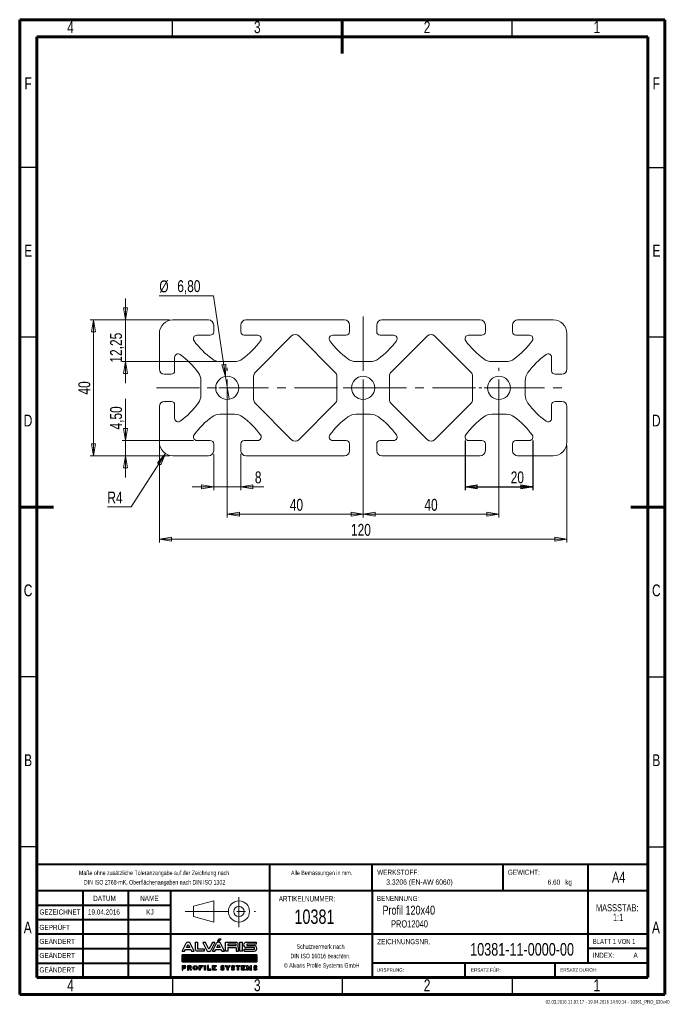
# Model space of a CAD drawing. Header units: millimetres. Extents: x 15 to 206, y 2 to 292.
import ezdxf

# ---------------------------------------------------------------- set-up
doc = ezdxf.new("R2010")
doc.units = ezdxf.units.MM
doc.header["$PDSIZE"] = -1
doc.linetypes.add('CENTERX2', pattern=[20.32, 12.7, -2.54, 2.54, -2.54])
for name, color, linetype in [('FORMAT', 7, 'Continuous'), ('GRAU', 8, 'Continuous'), ('SLD-0', 179, 'Continuous')]:
    doc.layers.add(name, color=color, linetype=linetype)
doc.styles.add('SLDTEXTSTYLE0', font='TXT', dxfattribs={"width": 0.75})
doc.styles.add('SLDTEXTSTYLE1', font='TXT', dxfattribs={"width": 0.692308})
doc.styles.add('SLDTEXTSTYLE2', font='TXT', dxfattribs={"width": 0.7})
doc.dimstyles.new('SLDDIMSTYLE0', dxfattribs={"dimtxt": 3.5, "dimasz": 3.556, "dimexe": 0, "dimexo": 0.0625, "dimgap": 0.875, "dimtad": 1, "dimrnd": 1e-09, "dimzin": 12, "dimdsep": 46, "dimtxsty": 'SLDTEXTSTYLE0', "dimblk1": 'CLOSED', "dimblk2": 'CLOSED', "dimsah": 1, "dimcen": 0.09, "dimadec": 0, "dimazin": 3, "dimtfac": 1, "dimtofl": 0, "dimtmove": 0, "dimatfit": 3, "dimldrblk": 'CLOSED', "dimfxl": 1, "dimfrac": 2, "dimtolj": 1, "dimtzin": 12, "dimarcsym": 0})
doc.dimstyles.new('SLDDIMSTYLE1', dxfattribs={"dimtxt": 3.5, "dimasz": 3.556, "dimexe": 0, "dimexo": 0.0625, "dimgap": 0.875, "dimtad": 1, "dimrnd": 1e-09, "dimzin": 12, "dimdsep": 46, "dimtxsty": 'SLDTEXTSTYLE0', "dimblk1": 'CLOSED', "dimblk2": 'CLOSED', "dimsah": 1, "dimcen": 0.09, "dimadec": 0, "dimazin": 3, "dimtfac": 1, "dimtmove": 0, "dimatfit": 0, "dimldrblk": 'CLOSED', "dimfxl": 1, "dimfrac": 2, "dimtolj": 1, "dimtzin": 12, "dimarcsym": 0})
doc.dimstyles.new('SLDDIMSTYLE2', dxfattribs={"dimtxt": 3.5, "dimasz": 3.556, "dimexe": 0, "dimexo": 0.0625, "dimgap": 0.875, "dimtad": 0, "dimtih": 1, "dimtoh": 1, "dimrnd": 1e-09, "dimzin": 12, "dimdsep": 46, "dimtxsty": 'SLDTEXTSTYLE0', "dimblk1": 'CLOSED', "dimblk2": 'CLOSED', "dimsah": 1, "dimcen": 0, "dimadec": 0, "dimazin": 3, "dimtfac": 1, "dimtofl": 0, "dimtmove": 0, "dimatfit": 3, "dimldrblk": 'CLOSED', "dimfxl": 1, "dimfrac": 2, "dimtolj": 1, "dimtzin": 12, "dimarcsym": 0})
doc.dimstyles.new('SLDDIMSTYLE3', dxfattribs={"dimtxt": 3.5, "dimasz": 3.556, "dimexe": 0, "dimexo": 0.0625, "dimgap": 0.875, "dimtad": 0, "dimtih": 1, "dimtoh": 1, "dimrnd": 1e-09, "dimzin": 12, "dimdsep": 46, "dimtxsty": 'SLDTEXTSTYLE0', "dimblk1": 'NONE', "dimblk2": 'CLOSED', "dimsah": 1, "dimcen": 0, "dimadec": 0, "dimazin": 3, "dimtfac": 1, "dimtmove": 0, "dimatfit": 3, "dimldrblk": 'NONE', "dimfxl": 1, "dimfrac": 2, "dimtolj": 1, "dimtzin": 12, "dimarcsym": 0})

# ---------------------------------------------------------------- blocks, each defined once
blk = doc.blocks.new('Block2')
at = {"color": 7, "linetype": 'Continuous', "lineweight": 0}
for p, q in [((276.07, 30.81), (282.06, 32.4)), ((282.06, 32.4), (282.06, 26.16)), ((276.07, 30.81), (276.07, 27.78)), ((276.07, 27.78), (282.06, 26.16))]:
    blk.add_line(p, q, dxfattribs=at)
at = {"color": 7, "linetype": 'CENTERX2', "lineweight": 0}
for p, q in [((289.49, 33.46), (289.49, 24.67)), ((273.66, 29.29), (294.36, 29.29))]:
    blk.add_line(p, q, dxfattribs=at)
at = {"color": 7, "linetype": 'Continuous', "lineweight": 0}
for radius in [3.12, 1.52]:
    blk.add_circle((289.49, 29.29), radius, dxfattribs=at)
blk.add_attdef('AUTOATTR7', (0, 0), '', height=1, dxfattribs=at)
blk = doc.blocks.new('ALVARIS-LOGO_BL1')
at = {"layer": 'SLD-0', "color": 2, "linetype": 'Continuous'}
for p, q in [((-368.6, 33.5), (-327.7, 110.4)), ((-325.1, 67.6), (-308.8, 98.1)), ((-308.8, 98.1), (-292.6, 67.6)), ((-249, 33.5), (-289.9, 110.4)), ((-239.9, 121.2), (-218.3, 121.2)), ((-239.9, 121.2), (-239.9, 55)), ((-218.3, 121.2), (-218.3, 55)), ((-139.8, 117.8), (-165.3, 117.8)), ((-165.3, 117.8), (-124.3, 40.9)), ((-105.4, 53.2), (-139.8, 117.8)), ((-71, 117.8), (-105.4, 53.2)), ((-45.6, 117.8), (-86.5, 40.9)), ((-71.1, 33.5), (-30.2, 110.4)), ((-45.6, 117.8), (-71, 117.8)), ((-27.6, 67.6), (-11.3, 98.1)), ((-18.5, 130.5), (-6, 152.4)), ((-18.5, 130.5), (-2.9, 130.5)), ((-11.3, 98.1), (4.9, 67.6)), ((-6, 152.4), (14.6, 152.4)), ((-2.9, 130.5), (14.6, 152.4)), ((48.5, 33.5), (7.6, 110.4)), ((59.3, 33.5), (59.3, 121.2)), ((59.3, 121.2), (161.1, 121.2)), ((82.2, 100.8), (82.2, 88)), ((161.1, 100.8), (82.2, 100.8)), ((161.1, 88), (161.1, 100.8)), ((198.5, 33.5), (198.5, 121.2)), ((198.5, 121.2), (224.9, 121.2)), ((224.9, 33.5), (224.9, 121.2)), ((260.8, 121.2), (359.8, 121.2)), ((359.8, 102.2), (267.3, 102.2)), ((267.3, 102.2), (267.3, 88)), ((359.8, 121.2), (359.8, 102.2)), ((-368.6, 33.5), (-343.2, 33.5)), ((-343.2, 33.5), (-335.2, 48.5)), ((-335.2, 48.5), (-282.4, 48.5)), ((-292.6, 67.6), (-325.1, 67.6)), ((-282.4, 48.5), (-274.4, 33.5)), ((-274.4, 33.5), (-249, 33.5)), ((-218.3, 55), (-151.8, 55)), ((-151.8, 33.5), (-218.3, 33.5)), ((-151.8, 55), (-151.8, 33.5)), ((-71.1, 33.5), (-45.7, 33.5)), ((-45.7, 33.5), (-37.7, 48.5)), ((-37.7, 48.5), (15.1, 48.5)), ((4.9, 67.6), (-27.6, 67.6)), ((15.1, 48.5), (23.1, 33.5)), ((23.1, 33.5), (48.5, 33.5)), ((82.2, 33.5), (59.3, 33.5)), ((82.2, 88), (161.1, 88)), ((82.2, 67.6), (82.2, 33.5)), ((82.2, 67.6), (161.1, 67.6)), ((161.1, 67.6), (161.1, 33.5)), ((161.1, 33.5), (184, 33.5)), ((184, 33.5), (184, 67.6)), ((224.9, 33.5), (198.5, 33.5)), ((241.1, 33.5), (241.1, 52.7)), ((241.1, 52.7), (341.3, 52.7)), ((241.1, 33.5), (340, 33.5)), ((341.3, 67.6), (260.8, 67.6)), ((267.3, 88), (340, 88)), ((341.3, 52.7), (341.3, 67.6)), ((-368.6, -1.7), (365.4, -1.7)), ((-368.6, -72.5), (-368.6, -1.7)), ((365.4, -1.7), (-368.6, -1.7)), ((-368.6, -1.7), (-368.6, -72.5)), ((-368.6, -71.5), (-298.8, -1.7)), ((-368.6, -67.5), (-302.8, -1.7)), ((-368.6, -63.6), (-306.7, -1.7)), ((-368.6, -59.6), (-310.7, -1.7)), ((-368.6, -55.7), (-314.6, -1.7)), ((-368.6, -51.7), (-318.6, -1.7)), ((-368.6, -47.8), (-322.5, -1.7)), ((-368.6, -43.8), (-326.5, -1.7)), ((-368.6, -39.9), (-330.5, -1.7)), ((-368.6, -35.9), (-334.4, -1.7)), ((-368.6, -31.9), (-338.4, -1.7)), ((-368.6, -28), (-342.3, -1.7)), ((-368.6, -24), (-346.3, -1.7)), ((-368.6, -20.1), (-350.2, -1.7)), ((-368.6, -16.1), (-354.2, -1.7)), ((-368.6, -12.2), (-358.1, -1.7)), ((-368.6, -8.2), (-362.1, -1.7)), ((-368.6, -4.3), (-366, -1.7)), ((365.4, -72.5), (-368.6, -72.5)), ((-368.6, -72.5), (365.4, -72.5)), ((-365.7, -72.5), (-294.9, -1.7)), ((-361.7, -72.5), (-290.9, -1.7)), ((-357.8, -72.5), (-287, -1.7)), ((-353.8, -72.5), (-283, -1.7)), ((-349.8, -72.5), (-279.1, -1.7)), ((-345.9, -72.5), (-275.1, -1.7)), ((-341.9, -72.5), (-271.2, -1.7)), ((-338, -72.5), (-267.2, -1.7)), ((-334, -72.5), (-263.2, -1.7)), ((-330.1, -72.5), (-259.3, -1.7)), ((-326.1, -72.5), (-255.3, -1.7)), ((-322.2, -72.5), (-251.4, -1.7)), ((-318.2, -72.5), (-247.4, -1.7)), ((-314.3, -72.5), (-243.5, -1.7)), ((-310.3, -72.5), (-239.5, -1.7)), ((-306.4, -72.5), (-235.6, -1.7)), ((-302.4, -72.5), (-231.6, -1.7)), ((-298.5, -72.5), (-227.7, -1.7)), ((-294.5, -72.5), (-223.7, -1.7)), ((-290.5, -72.5), (-219.8, -1.7)), ((-286.6, -72.5), (-215.8, -1.7)), ((-282.6, -72.5), (-211.8, -1.7)), ((-278.7, -72.5), (-207.9, -1.7)), ((-274.7, -72.5), (-203.9, -1.7)), ((-270.8, -72.5), (-200, -1.7)), ((-266.8, -72.5), (-196, -1.7)), ((-262.9, -72.5), (-192.1, -1.7)), ((-258.9, -72.5), (-188.1, -1.7)), ((-255, -72.5), (-184.2, -1.7)), ((-251, -72.5), (-180.2, -1.7)), ((-247.1, -72.5), (-176.3, -1.7)), ((-243.1, -72.5), (-172.3, -1.7)), ((-239.2, -72.5), (-168.4, -1.7)), ((-235.2, -72.5), (-164.4, -1.7)), ((-231.2, -72.5), (-160.5, -1.7)), ((-227.3, -72.5), (-156.5, -1.7)), ((-223.3, -72.5), (-152.5, -1.7)), ((-219.4, -72.5), (-148.6, -1.7)), ((-215.4, -72.5), (-144.6, -1.7)), ((-211.5, -72.5), (-140.7, -1.7)), ((-207.5, -72.5), (-136.7, -1.7)), ((-203.6, -72.5), (-132.8, -1.7)), ((-199.6, -72.5), (-128.8, -1.7)), ((-195.7, -72.5), (-124.9, -1.7)), ((-191.7, -72.5), (-120.9, -1.7)), ((-187.8, -72.5), (-117, -1.7)), ((-183.8, -72.5), (-113, -1.7)), ((-179.8, -72.5), (-109.1, -1.7)), ((-175.9, -72.5), (-105.1, -1.7)), ((-171.9, -72.5), (-101.2, -1.7)), ((-168, -72.5), (-97.2, -1.7)), ((-164, -72.5), (-93.2, -1.7)), ((-160.1, -72.5), (-89.3, -1.7)), ((-156.1, -72.5), (-85.3, -1.7)), ((-152.2, -72.5), (-81.4, -1.7)), ((-148.2, -72.5), (-77.4, -1.7)), ((-144.3, -72.5), (-73.5, -1.7)), ((-140.3, -72.5), (-69.5, -1.7)), ((-136.4, -72.5), (-65.6, -1.7)), ((-132.4, -72.5), (-61.6, -1.7)), ((-128.5, -72.5), (-57.7, -1.7)), ((-124.5, -72.5), (-53.7, -1.7)), ((-120.5, -72.5), (-49.8, -1.7)), ((-116.6, -72.5), (-45.8, -1.7)), ((-112.6, -72.5), (-41.8, -1.7)), ((-108.7, -72.5), (-37.9, -1.7)), ((-104.7, -72.5), (-33.9, -1.7)), ((-100.8, -72.5), (-30, -1.7)), ((-96.8, -72.5), (-26, -1.7)), ((-92.9, -72.5), (-22.1, -1.7)), ((-88.9, -72.5), (-18.1, -1.7)), ((-85, -72.5), (-14.2, -1.7)), ((-81, -72.5), (-10.2, -1.7)), ((-77.1, -72.5), (-6.3, -1.7)), ((-73.1, -72.5), (-2.3, -1.7)), ((-69.2, -72.5), (1.6, -1.7)), ((-65.2, -72.5), (5.6, -1.7)), ((-61.2, -72.5), (9.5, -1.7)), ((-57.3, -72.5), (13.5, -1.7)), ((-53.3, -72.5), (17.5, -1.7)), ((-49.4, -72.5), (21.4, -1.7)), ((-45.4, -72.5), (25.4, -1.7)), ((-41.5, -72.5), (29.3, -1.7)), ((-37.5, -72.5), (33.3, -1.7)), ((-33.6, -72.5), (37.2, -1.7)), ((-29.6, -72.5), (41.2, -1.7)), ((-25.7, -72.5), (45.1, -1.7)), ((-21.7, -72.5), (49.1, -1.7)), ((-17.8, -72.5), (53, -1.7)), ((-13.8, -72.5), (57, -1.7)), ((-9.8, -72.5), (60.9, -1.7)), ((-5.9, -72.5), (64.9, -1.7)), ((-1.9, -72.5), (68.8, -1.7)), ((2, -72.5), (72.8, -1.7)), ((6, -72.5), (76.8, -1.7)), ((9.9, -72.5), (80.7, -1.7)), ((13.9, -72.5), (84.7, -1.7)), ((17.8, -72.5), (88.6, -1.7)), ((21.8, -72.5), (92.6, -1.7)), ((25.7, -72.5), (96.5, -1.7)), ((29.7, -72.5), (100.5, -1.7)), ((33.6, -72.5), (104.4, -1.7)), ((37.6, -72.5), (108.4, -1.7)), ((41.5, -72.5), (112.3, -1.7)), ((45.5, -72.5), (116.3, -1.7)), ((49.5, -72.5), (120.2, -1.7)), ((53.4, -72.5), (124.2, -1.7)), ((57.4, -72.5), (128.1, -1.7)), ((61.3, -72.5), (132.1, -1.7)), ((65.3, -72.5), (136.1, -1.7)), ((69.2, -72.5), (140, -1.7)), ((73.2, -72.5), (144, -1.7)), ((77.1, -72.5), (147.9, -1.7)), ((81.1, -72.5), (151.9, -1.7)), ((85, -72.5), (155.8, -1.7)), ((89, -72.5), (159.8, -1.7)), ((92.9, -72.5), (163.7, -1.7)), ((96.9, -72.5), (167.7, -1.7)), ((100.8, -72.5), (171.6, -1.7)), ((104.8, -72.5), (175.6, -1.7)), ((108.8, -72.5), (179.5, -1.7)), ((112.7, -72.5), (183.5, -1.7)), ((116.7, -72.5), (187.5, -1.7)), ((120.6, -72.5), (191.4, -1.7)), ((124.6, -72.5), (195.4, -1.7)), ((128.5, -72.5), (199.3, -1.7)), ((132.5, -72.5), (203.3, -1.7)), ((136.4, -72.5), (207.2, -1.7)), ((140.4, -72.5), (211.2, -1.7)), ((144.3, -72.5), (215.1, -1.7)), ((148.3, -72.5), (219.1, -1.7)), ((152.2, -72.5), (223, -1.7)), ((156.2, -72.5), (227, -1.7)), ((160.1, -72.5), (230.9, -1.7)), ((164.1, -72.5), (234.9, -1.7)), ((168.1, -72.5), (238.8, -1.7)), ((172, -72.5), (242.8, -1.7)), ((176, -72.5), (246.8, -1.7)), ((179.9, -72.5), (250.7, -1.7)), ((183.9, -72.5), (254.7, -1.7)), ((187.8, -72.5), (258.6, -1.7)), ((191.8, -72.5), (262.6, -1.7)), ((195.7, -72.5), (266.5, -1.7)), ((199.7, -72.5), (270.5, -1.7)), ((203.6, -72.5), (274.4, -1.7)), ((207.6, -72.5), (278.4, -1.7)), ((211.5, -72.5), (282.3, -1.7)), ((215.5, -72.5), (286.3, -1.7)), ((219.5, -72.5), (290.2, -1.7)), ((223.4, -72.5), (294.2, -1.7)), ((227.4, -72.5), (298.1, -1.7)), ((231.3, -72.5), (302.1, -1.7)), ((235.3, -72.5), (306.1, -1.7)), ((239.2, -72.5), (310, -1.7)), ((243.2, -72.5), (314, -1.7)), ((247.1, -72.5), (317.9, -1.7)), ((251.1, -72.5), (321.9, -1.7)), ((255, -72.5), (325.8, -1.7)), ((259, -72.5), (329.8, -1.7)), ((262.9, -72.5), (333.7, -1.7)), ((266.9, -72.5), (337.7, -1.7)), ((270.8, -72.5), (341.6, -1.7)), ((274.8, -72.5), (345.6, -1.7)), ((278.8, -72.5), (349.5, -1.7)), ((282.7, -72.5), (353.5, -1.7)), ((286.7, -72.5), (357.5, -1.7)), ((290.6, -72.5), (361.4, -1.7)), ((294.6, -72.5), (365.4, -1.7)), ((298.5, -72.5), (365.4, -5.6)), ((302.5, -72.5), (365.4, -9.5)), ((306.4, -72.5), (365.4, -13.5)), ((310.4, -72.5), (365.4, -17.4)), ((314.3, -72.5), (365.4, -21.4)), ((318.3, -72.5), (365.4, -25.3)), ((322.2, -72.5), (365.4, -29.3)), ((326.2, -72.5), (365.4, -33.2)), ((330.1, -72.5), (365.4, -37.2)), ((334.1, -72.5), (365.4, -41.1)), ((338.1, -72.5), (365.4, -45.1)), ((342, -72.5), (365.4, -49.1)), ((346, -72.5), (365.4, -53)), ((349.9, -72.5), (365.4, -57)), ((353.9, -72.5), (365.4, -60.9)), ((357.8, -72.5), (365.4, -64.9)), ((361.8, -72.5), (365.4, -68.8)), ((365.4, -1.7), (365.4, -72.5)), ((365.4, -72.5), (365.4, -1.7)), ((-368.6, -108.1), (-368.6, -152.4)), ((-368.6, -108.1), (-345.2, -108.1)), ((-368.6, -152.4), (-359.4, -152.4)), ((-359.4, -127.2), (-359.4, -117.3)), ((-359.4, -117.3), (-346.2, -117.3)), ((-359.4, -127.2), (-346.2, -127.2)), ((-359.4, -152.4), (-359.4, -136.5)), ((-359.4, -136.5), (-345.2, -136.5)), ((-314.5, -108.1), (-314.5, -152.4)), ((-314.5, -108.1), (-291.1, -108.1)), ((-314.5, -152.4), (-305.3, -152.4)), ((-305.3, -127.2), (-305.3, -117.3)), ((-305.3, -117.3), (-292, -117.3)), ((-305.3, -127.2), (-292, -127.2)), ((-305.3, -152.4), (-305.3, -136.5)), ((-305.3, -136.5), (-295.3, -136.5)), ((-295.3, -136.5), (-286.5, -152.4)), ((-275, -152.4), (-286.5, -152.4)), ((-284.6, -134.9), (-275, -152.4)), ((-200.9, -108.1), (-166.2, -108.1)), ((-200.9, -152.4), (-200.9, -108.1)), ((-191.2, -152.4), (-200.9, -152.4)), ((-166.2, -117.3), (-191.2, -117.3)), ((-191.2, -117.3), (-191.2, -124.8)), ((-191.2, -124.8), (-176.7, -124.8)), ((-176.7, -133.5), (-191.2, -133.5)), ((-191.2, -133.5), (-191.2, -152.4)), ((-176.7, -124.8), (-176.7, -133.5)), ((-166.2, -108.1), (-166.2, -117.3)), ((-149.7, -108.1), (-140, -108.1)), ((-149.7, -152.4), (-149.7, -108.1)), ((-140, -152.4), (-149.7, -152.4)), ((-140, -108.1), (-140, -152.4)), ((-119.3, -108.1), (-119.3, -152.4)), ((-109.6, -108.1), (-119.3, -108.1)), ((-119.3, -152.4), (-85.2, -152.4)), ((-109.6, -142.7), (-109.6, -108.1)), ((-85.2, -142.7), (-109.6, -142.7)), ((-85.2, -152.4), (-85.2, -142.7)), ((-68.9, -152.4), (-68.9, -108.1)), ((-68.9, -108.1), (-35, -108.1)), ((-35, -152.4), (-68.9, -152.4)), ((-35, -117.3), (-58.9, -117.3)), ((-58.9, -117.3), (-58.9, -124.8)), ((-58.9, -124.8), (-45.3, -124.8)), ((-45.3, -132.9), (-58.9, -132.9)), ((-58.9, -132.9), (-58.9, -142.7)), ((-58.9, -142.7), (-35, -142.7)), ((-45.3, -124.8), (-45.3, -132.9)), ((-35, -108.1), (-35, -117.3)), ((-35, -142.7), (-35, -152.4)), ((17.6, -139.1), (10.3, -145.2)), ((27, -126.1), (28.9, -126.1)), ((27, -135.3), (28.9, -135.3)), ((38.3, -122.2), (45.7, -116.2)), ((55.9, -108.1), (67.4, -108.1)), ((74.5, -135.1), (55.9, -108.1)), ((67.4, -108.1), (79.2, -127.4)), ((74.5, -152.4), (74.5, -135.1)), ((83.9, -152.4), (74.5, -152.4)), ((79.2, -127.4), (91, -108.1)), ((102.5, -108.1), (83.9, -135.1)), ((83.9, -135.1), (83.9, -152.4)), ((91, -108.1), (102.5, -108.1)), ((120.4, -139.1), (113, -145.2)), ((129.8, -126.1), (131.6, -126.1)), ((129.8, -135.3), (131.6, -135.3)), ((141.1, -122.2), (148.4, -116.2)), ((161.8, -117.3), (161.8, -108.1)), ((161.8, -108.1), (199.3, -108.1)), ((175.8, -117.3), (161.8, -117.3)), ((175.8, -152.4), (175.8, -117.3)), ((185.6, -152.4), (175.8, -152.4)), ((199.3, -117.3), (185.6, -117.3)), ((185.6, -117.3), (185.6, -152.4)), ((199.3, -108.1), (199.3, -117.3)), ((216.2, -152.4), (216.2, -108.1)), ((216.2, -108.1), (250.1, -108.1)), ((250.1, -152.4), (216.2, -152.4)), ((250.1, -117.3), (226.2, -117.3)), ((226.2, -117.3), (226.2, -124.8)), ((226.2, -124.8), (239.8, -124.8)), ((239.8, -132.9), (226.2, -132.9)), ((226.2, -132.9), (226.2, -142.7)), ((226.2, -142.7), (250.1, -142.7)), ((239.8, -124.8), (239.8, -132.9)), ((250.1, -108.1), (250.1, -117.3)), ((250.1, -142.7), (250.1, -152.4)), ((268.4, -152.4), (268.4, -108.1)), ((268.4, -108.1), (278, -108.1)), ((278.4, -152.4), (268.4, -152.4)), ((291.1, -134.4), (278, -108.1)), ((278.4, -127.9), (291.1, -152.4)), ((278.4, -127.9), (278.4, -152.4)), ((291.1, -134.4), (304.2, -108.1)), ((303.8, -127.9), (291.1, -152.4)), ((303.8, -127.9), (303.8, -152.4)), ((303.8, -152.4), (313.8, -152.4)), ((304.2, -108.1), (313.8, -108.1)), ((313.8, -152.4), (313.8, -108.1)), ((340.6, -139.1), (333.2, -145.2)), ((350, -126.1), (351.9, -126.1)), ((350, -135.3), (351.9, -135.3)), ((361.3, -122.2), (368.6, -116.2))]:
    blk.add_line(p, q, dxfattribs=at)
for centre, radius, start, end in [((-308.8, 99.3), 21.9, 30.42764, 149.57236), ((-11.3, 99.3), 21.9, 30.42764, 149.57236), ((156.9, 94.5), 27, 321.76228, 80.96222), ((262.3, 94.4), 26.9, 93.03544, 266.96456), ((-218.3, 55), 21.6, 180, 270), ((-105.4, 52), 21.9, 210.42764, 329.57236), ((161, 61.2), 23.9, 15.46235, 43.90993), ((338.1, 60.7), 27.3, 273.93117, 86.06883), ((-346.2, -122.3), 4.96, 270, 90), ((-345.2, -122.3), 14.2, 270, 90), ((-292, -122.3), 4.96, 270, 90), ((-291.1, -122.3), 14.2, 297.02151, 90), ((28.9, -127.2), 16.5, 226.72744, 270.01421), ((27, -134.2), 16.5, 46.72744, 90.01421), ((131.6, -127.2), 16.5, 226.72744, 270.01421), ((129.8, -134.2), 16.5, 46.72744, 90.01421), ((351.9, -127.2), 16.5, 226.72744, 270.01421), ((350, -134.2), 16.5, 46.72744, 90.01421)]:
    blk.add_arc(centre, radius, start, end, dxfattribs=at)
for centre, major_axis, ratio in [((-239.3, -130.2), (0, 22.2), 0.948396), ((-239.3, -130.1), (0, 13.9), 0.802774)]:
    blk.add_ellipse(centre, major_axis=major_axis, ratio=ratio, dxfattribs=at)
for centre, major_axis, ratio, start_param, end_param in [((27, -122.1), (-16.6, 0), 0.794296, 4.712389, 7.853982), ((28.9, -139.2), (20.9, 0), 0.630369, 3.608164, 4.712389), ((27, -121.9), (-6.28, 0), 0.661774, 4.712389, 7.853982), ((27, -122.1), (-20.9, 0), 0.630369, 3.608164, 4.712389), ((28.9, -139.2), (16.6, 0), 0.794296, 4.712389, 7.853982), ((28.9, -139.5), (6.28, 0), 0.661774, 4.712389, 7.853982), ((129.8, -122.1), (-16.6, 0), 0.794296, 4.712389, 7.853982), ((131.6, -139.2), (20.9, 0), 0.630369, 3.608164, 4.712389), ((129.8, -121.9), (-6.28, 0), 0.661774, 4.712389, 7.853982), ((129.8, -122.1), (-20.9, 0), 0.630369, 3.608164, 4.712389), ((131.6, -139.2), (16.6, 0), 0.794296, 4.712389, 7.853982), ((131.6, -139.5), (6.28, 0), 0.661774, 4.712389, 7.853982), ((350, -122.1), (-16.6, 0), 0.794296, 4.712389, 7.853982), ((351.9, -139.2), (20.9, 0), 0.630369, 3.608164, 4.712389), ((350, -121.9), (-6.28, 0), 0.661774, 4.712389, 7.853982), ((350, -122.1), (-20.9, 0), 0.630369, 3.608164, 4.712389), ((351.9, -139.2), (16.6, 0), 0.794296, 4.712389, 7.853982), ((351.9, -139.5), (6.28, 0), 0.661774, 4.712389, 7.853982)]:
    blk.add_ellipse(centre, major_axis=major_axis, ratio=ratio, start_param=start_param, end_param=end_param, dxfattribs=at)
blk = doc.blocks.new('SW_NOTE_0')
at = {"color": 0, "linetype": 'Continuous', "lineweight": 0, "char_height": 2.117, "attachment_point": 2, "style": 'SLDTEXTSTYLE0'}
for s, insert in [('MASSSTAB:', (6.98, 2.73)), ('1:1', (7.25, -0.09))]:
    blk.add_mtext(s, dxfattribs=dict(at, insert=insert))
blk = doc.blocks.new('SW_NOTE_1')
at = {"color": 0, "linetype": 'Continuous', "lineweight": 0, "char_height": 1.3229, "attachment_point": 2, "style": 'SLDTEXTSTYLE2'}
for s, insert in [('Schutzvermerk nach', (8.16, 1.71)), ('DIN ISO 16016 beachten.', (8.15, -1.06)), ('© Alvaris Profile Systems GmbH', (8.5, -3.82))]:
    blk.add_mtext(s, dxfattribs=dict(at, insert=insert))
blk = doc.blocks.new('SW_NOTE_2')
at = {"color": 0, "linetype": 'Continuous', "lineweight": 0, "char_height": 1.3229, "attachment_point": 2, "style": 'SLDTEXTSTYLE2'}
for s, insert in [('Maße ohne zusätzliche Toleranzangabe auf der Zeichnung nach', (25.55, 1.71)), ('DIN ISO 2768-mK, Oberflächenangaben nach DIN ISO 1302', (25.69, -1.06))]:
    blk.add_mtext(s, dxfattribs=dict(at, insert=insert))
blk = doc.blocks.new('_CLOSED')
at = {"color": 0, "linetype": 'ByBlock', "lineweight": -2}
for p, q in [((-1, 0.166667), (0, 0)), ((-1, 0.166667), (-1, -0.166667)), ((0, 0), (-1, -0.166667)), ((0, 0), (-1, 0))]:
    blk.add_line(p, q, dxfattribs=at)
blk = doc.blocks.new('_D')
at = {"layer": 'GRAU'}
for p, q in [((146.13, 168.15), (146.13, 153.5)), ((166.13, 168.15), (166.13, 153.5)), ((146.13, 154.5), (166.13, 154.5))]:
    blk.add_line(p, q, dxfattribs=at)
at = {"layer": 'GRAU', "xscale": 3.556, "yscale": 3.556, "rotation": 180}
blk.add_blockref('_CLOSED', (146.13, 154.5), dxfattribs=at)
at = {"layer": 'GRAU', "xscale": 3.556, "yscale": 3.556}
blk.add_blockref('_CLOSED', (166.13, 154.5), dxfattribs=at)
at = {"layer": 'GRAU', "insert": (159.59, 159.01), "char_height": 3.5, "attachment_point": 1, "style": 'SLDTEXTSTYLE0'}
blk.add_mtext('20', dxfattribs=at)
blk = doc.blocks.new('_D_1')
at = {"color": 7, "linetype": 'Continuous', "lineweight": 0}
for p, q in [((116.13, 182.61), (116.13, 145.42)), ((156.13, 182.61), (156.13, 145.42)), ((156.13, 146.42), (116.13, 146.42))]:
    blk.add_line(p, q, dxfattribs=at)
at = {"color": 7, "linetype": 'Continuous', "lineweight": 0, "xscale": 3.556, "yscale": 3.556, "rotation": 180}
blk.add_blockref('_CLOSED', (116.13, 146.42, -500), dxfattribs=at)
at = {"color": 7, "linetype": 'Continuous', "lineweight": 0, "xscale": 3.556, "yscale": 3.556}
blk.add_blockref('_CLOSED', (156.13, 146.42, -500), dxfattribs=at)
at = {"color": 7, "linetype": 'Continuous', "lineweight": 0, "insert": (134.17, 150.93), "char_height": 3.5, "attachment_point": 1, "style": 'SLDTEXTSTYLE0'}
blk.add_mtext('40', dxfattribs=at)
blk = doc.blocks.new('_D_2')
at = {"color": 7, "linetype": 'Continuous', "lineweight": 0}
for p, q in [((76.13, 182.61), (76.13, 145.42)), ((116.13, 182.61), (116.13, 145.42)), ((76.13, 146.42), (116.13, 146.42))]:
    blk.add_line(p, q, dxfattribs=at)
at = {"color": 7, "linetype": 'Continuous', "lineweight": 0, "xscale": 3.556, "yscale": 3.556, "rotation": 180}
blk.add_blockref('_CLOSED', (76.13, 146.42, -500), dxfattribs=at)
at = {"color": 7, "linetype": 'Continuous', "lineweight": 0, "xscale": 3.556, "yscale": 3.556}
blk.add_blockref('_CLOSED', (116.13, 146.42, -500), dxfattribs=at)
at = {"color": 7, "linetype": 'Continuous', "lineweight": 0, "insert": (94.54, 150.93), "char_height": 3.5, "attachment_point": 1, "style": 'SLDTEXTSTYLE0'}
blk.add_mtext('40', dxfattribs=at)
blk = doc.blocks.new('_D_3')
at = {"color": 7, "linetype": 'Continuous', "lineweight": 0}
for p, q in [((56.13, 166.61), (56.13, 138.05)), ((176.13, 166.61), (176.13, 138.05)), ((56.13, 139.05), (176.13, 139.05))]:
    blk.add_line(p, q, dxfattribs=at)
at = {"color": 7, "linetype": 'Continuous', "lineweight": 0, "xscale": 3.556, "yscale": 3.556, "rotation": 180}
blk.add_blockref('_CLOSED', (56.13, 139.05, -500), dxfattribs=at)
at = {"color": 7, "linetype": 'Continuous', "lineweight": 0, "xscale": 3.556, "yscale": 3.556}
blk.add_blockref('_CLOSED', (176.13, 139.05, -500), dxfattribs=at)
at = {"color": 7, "linetype": 'Continuous', "lineweight": 0, "insert": (112.56, 143.56), "char_height": 3.5, "attachment_point": 1, "style": 'SLDTEXTSTYLE0'}
blk.add_mtext('120', dxfattribs=at)
blk = doc.blocks.new('_D_4')
at = {"color": 7, "linetype": 'Continuous', "lineweight": 0}
for p, q in [((46.13, 168.11), (46.13, 180.39)), ((66.17, 168.11), (45.13, 168.11)), ((46.13, 168.11), (46.13, 163.61)), ((59.13, 163.61), (45.13, 163.61)), ((46.13, 163.61), (46.13, 157.26))]:
    blk.add_line(p, q, dxfattribs=at)
at = {"color": 7, "linetype": 'Continuous', "lineweight": 0, "xscale": 3.556, "yscale": 3.556}
for p, rotation in [((46.13, 168.11, -500), 270), ((46.13, 163.61, -500), 90)]:
    blk.add_blockref('_CLOSED', p, dxfattribs=dict(at, rotation=rotation))
at = {"color": 7, "linetype": 'Continuous', "lineweight": 0, "insert": (41.62, 171.34), "char_height": 3.5, "attachment_point": 1, "rotation": 90, "style": 'SLDTEXTSTYLE0'}
blk.add_mtext('4,50', dxfattribs=at)
blk = doc.blocks.new('_D_5')
at = {"color": 7, "linetype": 'Continuous', "lineweight": 0}
for p, q in [((46.13, 203.61), (46.13, 209.96)), ((59.13, 203.61), (45.13, 203.61)), ((46.13, 203.61), (46.13, 191.36)), ((73.02, 191.36), (45.13, 191.36)), ((46.13, 191.36), (46.13, 185.01))]:
    blk.add_line(p, q, dxfattribs=at)
at = {"color": 7, "linetype": 'Continuous', "lineweight": 0, "xscale": 3.556, "yscale": 3.556}
for p, rotation in [((46.13, 203.61, -500), 270), ((46.13, 191.36, -500), 90)]:
    blk.add_blockref('_CLOSED', p, dxfattribs=dict(at, rotation=rotation))
at = {"color": 7, "linetype": 'Continuous', "lineweight": 0, "insert": (41.62, 191.05), "char_height": 3.5, "attachment_point": 1, "rotation": 90, "style": 'SLDTEXTSTYLE0'}
blk.add_mtext('12,25', dxfattribs=at)
blk = doc.blocks.new('_D_6')
at = {"color": 7, "linetype": 'Continuous', "lineweight": 0}
for p, q in [((59.13, 203.61), (35.78, 203.61)), ((36.78, 203.61), (36.78, 163.61)), ((59.13, 163.61), (35.78, 163.61))]:
    blk.add_line(p, q, dxfattribs=at)
at = {"color": 7, "linetype": 'Continuous', "lineweight": 0, "xscale": 3.556, "yscale": 3.556}
for p, rotation in [((36.78, 203.61, -500), 90), ((36.78, 163.61, -500), 270)]:
    blk.add_blockref('_CLOSED', p, dxfattribs=dict(at, rotation=rotation))
at = {"color": 7, "linetype": 'Continuous', "lineweight": 0, "insert": (32.27, 181.63), "char_height": 3.5, "attachment_point": 1, "rotation": 90, "style": 'SLDTEXTSTYLE0'}
blk.add_mtext('40', dxfattribs=at)
blk = doc.blocks.new('_D_7')
at = {"color": 7, "linetype": 'Continuous', "lineweight": 0}
for p, q in [((57.97, 164.25), (47.84, 148.56)), ((47.84, 148.56), (40.83, 148.56))]:
    blk.add_line(p, q, dxfattribs=at)
at = {"color": 7, "linetype": 'Continuous', "lineweight": 0, "xscale": 3.556, "yscale": 3.556, "rotation": 57.169060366}
blk.add_blockref('_CLOSED', (57.97, 164.25, -500), dxfattribs=at)
at = {"color": 7, "linetype": 'Continuous', "lineweight": 0, "insert": (40.83, 153.07), "char_height": 3.5, "attachment_point": 1, "style": 'SLDTEXTSTYLE0'}
blk.add_mtext('R4', dxfattribs=at)
blk = doc.blocks.new('_D_8')
at = {"color": 7, "linetype": 'Continuous', "lineweight": 0}
for p, q in [((72.04, 210.73), (56.12, 210.73)), ((75.63, 186.97), (72.04, 210.73)), ((76.64, 180.25), (75.63, 186.97))]:
    blk.add_line(p, q, dxfattribs=at)
at = {"color": 7, "linetype": 'Continuous', "lineweight": 0, "xscale": 3.556, "yscale": 3.556, "rotation": 278.590587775}
blk.add_blockref('_CLOSED', (75.63, 186.97, -500), dxfattribs=at)
at = {"color": 7, "linetype": 'Continuous', "lineweight": 0, "char_height": 3.5, "attachment_point": 1, "style": 'SLDTEXTSTYLE0'}
for s, insert in [('%%c', (56.12, 215.24)), ('6,80', (61.4, 215.3))]:
    blk.add_mtext(s, dxfattribs=dict(at, insert=insert))
blk = doc.blocks.new('_NONE')
blk = doc.blocks.new('_D_9')
at = {"color": 7, "linetype": 'Continuous', "lineweight": 0}
for p, q in [((72.13, 164.11), (72.13, 153.5)), ((80.13, 164.11), (80.13, 153.5)), ((72.13, 154.5), (65.78, 154.5)), ((72.13, 154.5), (80.13, 154.5)), ((80.13, 154.5), (86.85, 154.5))]:
    blk.add_line(p, q, dxfattribs=at)
at = {"color": 7, "linetype": 'Continuous', "lineweight": 0, "xscale": 3.556, "yscale": 3.556}
blk.add_blockref('_CLOSED', (72.13, 154.5, -500), dxfattribs=at)
at = {"color": 7, "linetype": 'Continuous', "lineweight": 0, "xscale": 3.556, "yscale": 3.556, "rotation": 180}
blk.add_blockref('_CLOSED', (80.13, 154.5, -500), dxfattribs=at)
at = {"color": 7, "linetype": 'Continuous', "lineweight": 0, "insert": (84.26, 159.01), "char_height": 3.5, "attachment_point": 1, "style": 'SLDTEXTSTYLE0'}
blk.add_mtext('8', dxfattribs=at)
blk = doc.blocks.new('SW_CENTERMARKSYMBOL_0')
at = {"color": 0, "linetype": 'Continuous', "lineweight": 0}
for p, q in [((0, 5), (0, 5.9)), ((-5, 0), (-5.9, 0)), ((0, 0), (-2.5, 0)), ((0, 0), (0, 2.5)), ((0, 0), (0, -2.5)), ((0, 0), (2.5, 0)), ((5, 0), (5.9, 0)), ((0, -5), (0, -5.9))]:
    blk.add_line(p, q, dxfattribs=at)
blk = doc.blocks.new('SW_CENTERMARKSYMBOL_1')
at = {"color": 0, "linetype": 'Continuous', "lineweight": 0}
for p, q in [((0, 5), (0, 21)), ((-5, 0), (-5.9, 0)), ((0, 0), (-2.5, 0)), ((0, 0), (0, 2.5)), ((0, 0), (0, -2.5)), ((0, 0), (2.5, 0)), ((5, 0), (5.9, 0)), ((0, -5), (0, -5.9))]:
    blk.add_line(p, q, dxfattribs=at)
blk = doc.blocks.new('SW_CENTERMARKSYMBOL_2')
at = {"color": 0, "linetype": 'Continuous', "lineweight": 0}
for p, q in [((0, 5), (0, 5.9)), ((-5, 0), (-5.9, 0)), ((0, 0), (-2.5, 0)), ((0, 0), (0, 2.5)), ((0, 0), (0, -2.5)), ((0, 0), (2.5, 0)), ((5, 0), (5.9, 0)), ((0, -5), (0, -5.9))]:
    blk.add_line(p, q, dxfattribs=at)

msp = doc.modelspace()

# ---------------------------------------------------------------- linework, layer by layer
at = {"color": 7, "linetype": 'Continuous', "lineweight": 60}
for p, q in [((205, 292), (15, 292)), ((15, 292), (15, 5)), ((110, 282), (110, 292)), ((205, 5), (205, 292)), ((20, 287), (200, 287)), ((20, 10), (20, 287)), ((200, 287), (200, 10)), ((15, 148.5), (25, 148.5)), ((195, 148.5), (205, 148.5)), ((20, 10), (200, 10)), ((15, 5), (205, 5))]:
    msp.add_line(p, q, dxfattribs=at)
at = {"color": 7, "linetype": 'Continuous', "lineweight": 30}
for p, q in [((60, 287), (60, 292)), ((160, 287), (160, 292)), ((20, 248.5), (15, 248.5)), ((200, 248.5), (205, 248.5)), ((20, 198.5), (15, 198.5)), ((200, 198.651), (205, 198.651)), ((20, 98.5), (15, 98.5)), ((200, 98.5), (205, 98.5)), ((20, 48.5), (15, 48.5)), ((200, 48.5), (205, 48.5)), ((60, 10), (60, 5)), ((110, 10), (110, 5)), ((160, 10), (160, 5))]:
    msp.add_line(p, q, dxfattribs=at)
at = {"color": 7, "linetype": 'Continuous', "lineweight": 15}
for p, q in [((70.634, 203.61), (60.134, 203.61)), ((110.634, 203.61), (81.634, 203.61)), ((150.634, 203.61), (121.634, 203.61)), ((172.134, 203.61), (161.634, 203.61)), ((72.134, 200.11), (72.134, 202.11)), ((80.134, 202.11), (80.134, 200.11)), ((112.134, 200.11), (112.134, 202.11)), ((120.134, 202.11), (120.134, 200.11)), ((152.134, 200.11), (152.134, 202.11)), ((160.134, 202.11), (160.134, 200.11)), ((56.134, 199.61), (56.134, 189.11)), ((67.17, 199.11), (71.134, 199.11)), ((81.134, 199.11), (85.098, 199.11)), ((95.074, 198.877), (84.324, 188.127)), ((107.945, 188.127), (97.195, 198.877)), ((107.17, 199.11), (111.134, 199.11)), ((121.134, 199.11), (125.098, 199.11)), ((135.074, 198.877), (124.324, 188.127)), ((147.945, 188.127), (137.195, 198.877)), ((147.17, 199.11), (151.134, 199.11)), ((161.134, 199.11), (165.098, 199.11)), ((176.134, 189.11), (176.134, 199.61)), ((60.634, 188.61), (60.634, 192.574)), ((78.25, 191.36), (74.019, 191.36)), ((118.25, 191.36), (114.019, 191.36)), ((158.25, 191.36), (154.019, 191.36)), ((171.634, 192.574), (171.634, 188.61)), ((57.634, 187.61), (59.634, 187.61)), ((68.384, 185.725), (68.384, 181.494)), ((83.884, 187.067), (83.884, 180.152)), ((108.384, 180.152), (108.384, 187.067)), ((123.884, 187.067), (123.884, 180.152)), ((148.384, 180.152), (148.384, 187.067)), ((163.884, 181.494), (163.884, 185.725)), ((172.634, 187.61), (174.634, 187.61)), ((56.134, 178.11), (56.134, 167.61)), ((59.634, 179.61), (57.634, 179.61)), ((60.634, 174.646), (60.634, 178.61)), ((84.324, 179.092), (95.074, 168.342)), ((97.195, 168.342), (107.945, 179.092)), ((124.324, 179.092), (135.074, 168.342)), ((137.195, 168.342), (147.945, 179.092)), ((171.634, 178.61), (171.634, 174.646)), ((174.634, 179.61), (172.634, 179.61)), ((176.134, 167.61), (176.134, 178.11)), ((74.019, 175.86), (78.25, 175.86)), ((114.019, 175.86), (118.25, 175.86)), ((154.019, 175.86), (158.25, 175.86)), ((71.134, 168.11), (67.17, 168.11)), ((72.134, 165.11), (72.134, 167.11)), ((80.134, 167.11), (80.134, 165.11)), ((85.098, 168.11), (81.134, 168.11)), ((111.134, 168.11), (107.17, 168.11)), ((112.134, 165.11), (112.134, 167.11)), ((120.134, 167.11), (120.134, 165.11)), ((125.098, 168.11), (121.134, 168.11)), ((151.134, 168.11), (147.17, 168.11)), ((152.134, 165.11), (152.134, 167.11)), ((160.134, 167.11), (160.134, 165.11)), ((165.098, 168.11), (161.134, 168.11)), ((60.134, 163.61), (70.634, 163.61)), ((81.634, 163.61), (110.634, 163.61)), ((121.634, 163.61), (150.634, 163.61)), ((161.634, 163.61), (172.134, 163.61))]:
    msp.add_line(p, q, dxfattribs=at)
at = {"color": 7, "linetype": 'CENTERX2', "lineweight": 0}
msp.add_line((55.272, 183.61), (176.86, 183.61), dxfattribs=at)
at = {"color": 7, "linetype": 'Continuous', "lineweight": 40}
for p, q in [((20, 65.25), (20, 10)), ((200, 43.263), (20, 43.263)), ((20, 43.263), (20, 10)), ((88.645, 35.5), (88.645, 43.263)), ((118.8, 35.5), (118.8, 43.263)), ((157.357, 35.5), (157.357, 43.263)), ((182.443, 35.5), (182.443, 43.263)), ((118.8, 35.5), (20, 35.5)), ((33.596, 35.5), (33.596, 10)), ((46.991, 35.5), (46.991, 10)), ((59.403, 35.5), (59.403, 10)), ((88.645, 10), (88.645, 35.5)), ((118.8, 35.5), (118.8, 10)), ((182.443, 35.5), (118.8, 35.5)), ((182.443, 14.325), (182.443, 35.5)), ((200, 35.5), (182.443, 35.5)), ((59.403, 31.25), (20, 31.25)), ((59.403, 27), (20, 27)), ((200, 22.75), (20, 22.75)), ((59.403, 18.475), (20, 18.475)), ((200, 18.575), (182.443, 18.575)), ((20, 14.25), (59.403, 14.25)), ((200, 14.25), (118.8, 14.25)), ((146.129, 10), (146.129, 14.25)), ((172.682, 10), (172.682, 14.25))]:
    msp.add_line(p, q, dxfattribs=at)
at = {"color": 7, "linetype": 'Continuous', "lineweight": 0}
msp.add_line((118.8, 14.25), (200, 14.25), dxfattribs=at)
at = {"color": 7, "linetype": 'Continuous', "lineweight": 15}
for centre in [(76.134, 183.61), (116.134, 183.61), (156.134, 183.61)]:
    msp.add_circle(centre, 3.4, dxfattribs=at)
for centre, radius, start, end in [((60.134, 199.61), 4, 90, 180), ((70.634, 202.11), 1.5, 0, 90), ((81.634, 202.11), 1.5, 90, 180), ((110.634, 202.11), 1.5, 0, 90), ((121.634, 202.11), 1.5, 90, 180), ((150.634, 202.11), 1.5, 0, 90), ((161.634, 202.11), 1.5, 90, 180), ((172.134, 199.61), 4, 0, 90), ((71.134, 200.11), 1, 270, 0), ((81.134, 200.11), 1, 180, 270), ((111.134, 200.11), 1, 270, 0), ((121.134, 200.11), 1, 180, 270), ((151.134, 200.11), 1, 270, 0), ((161.134, 200.11), 1, 180, 270), ((67.17, 198.074), 1.036, 90, 216.29704), ((86.484, 212.26), 25, 216.29704, 233.58727), ((65.784, 212.26), 25, 306.41273, 323.70296), ((85.098, 198.074), 1.036, 323.70296, 90), ((96.134, 197.817), 1.5, 45, 135), ((107.17, 198.074), 1.036, 90, 216.29704), ((126.484, 212.26), 25, 216.29704, 233.58727), ((105.784, 212.26), 25, 306.41273, 323.70296), ((125.098, 198.074), 1.036, 323.70296, 90), ((136.134, 197.817), 1.5, 45, 135), ((147.17, 198.074), 1.036, 90, 216.29704), ((166.484, 212.26), 25, 216.29704, 233.58727), ((145.784, 212.26), 25, 306.41273, 323.70296), ((165.098, 198.074), 1.036, 323.70296, 90), ((61.67, 192.574), 1.036, 53.70296, 180), ((47.484, 173.26), 25, 36.41273, 53.70296), ((74.019, 195.36), 4, 233.58727, 270), ((78.25, 195.36), 4, 270, 306.41273), ((114.019, 195.36), 4, 233.58727, 270), ((118.25, 195.36), 4, 270, 306.41273), ((154.019, 195.36), 4, 233.58727, 270), ((158.25, 195.36), 4, 270, 306.41273), ((184.784, 173.26), 25, 126.29704, 143.58727), ((170.598, 192.574), 1.036, 0, 126.29704), ((57.634, 189.11), 1.5, 180, 270), ((59.634, 188.61), 1, 270, 0), ((172.634, 188.61), 1, 180, 270), ((174.634, 189.11), 1.5, 270, 0), ((64.384, 185.725), 4, 0, 36.41273), ((85.384, 187.067), 1.5, 135, 180), ((106.884, 187.067), 1.5, 360, 45), ((125.384, 187.067), 1.5, 135, 180), ((146.884, 187.067), 1.5, 360, 45), ((167.884, 185.725), 4, 143.58727, 180), ((64.384, 181.494), 4, 323.58727, 360), ((85.384, 180.152), 1.5, 180, 225), ((106.884, 180.152), 1.5, 315, 0), ((125.384, 180.152), 1.5, 180, 225), ((146.884, 180.152), 1.5, 315, 0), ((167.884, 181.494), 4, 180, 216.41273), ((57.634, 178.11), 1.5, 90, 180), ((59.634, 178.61), 1, 0, 90), ((47.484, 193.96), 25, 306.29704, 323.58727), ((184.784, 193.96), 25, 216.41273, 233.70296), ((172.634, 178.61), 1, 90, 180), ((174.634, 178.11), 1.5, 0, 90), ((61.67, 174.646), 1.036, 180, 306.29704), ((86.484, 154.96), 25, 126.41273, 143.70296), ((74.019, 171.86), 4, 90, 126.41273), ((78.25, 171.86), 4, 53.58727, 90), ((65.784, 154.96), 25, 36.29704, 53.58727), ((126.484, 154.96), 25, 126.41273, 143.70296), ((114.019, 171.86), 4, 90, 126.41273), ((118.25, 171.86), 4, 53.58727, 90), ((105.784, 154.96), 25, 36.29704, 53.58727), ((166.484, 154.96), 25, 126.41273, 143.70296), ((154.019, 171.86), 4, 90, 126.41273), ((158.25, 171.86), 4, 53.58727, 90), ((145.784, 154.96), 25, 36.29704, 53.58727), ((170.598, 174.646), 1.036, 233.70296, 360), ((67.17, 169.146), 1.036, 143.70296, 270), ((85.098, 169.146), 1.036, 270, 36.29704), ((96.134, 169.402), 1.5, 225, 315), ((107.17, 169.146), 1.036, 143.70296, 270), ((125.098, 169.146), 1.036, 270, 36.29704), ((136.134, 169.402), 1.5, 225, 315), ((147.17, 169.146), 1.036, 143.70296, 270), ((165.098, 169.146), 1.036, 270, 36.29704), ((60.134, 167.61), 4, 180, 270), ((71.134, 167.11), 1, 0, 90), ((81.134, 167.11), 1, 90, 180), ((111.134, 167.11), 1, 0, 90), ((121.134, 167.11), 1, 90, 180), ((151.134, 167.11), 1, 0, 90), ((161.134, 167.11), 1, 90, 180), ((172.134, 167.61), 4, 270, 0), ((70.634, 165.11), 1.5, 270, 0), ((81.634, 165.11), 1.5, 180, 270), ((110.634, 165.11), 1.5, 270, 0), ((121.634, 165.11), 1.5, 180, 270), ((150.634, 165.11), 1.5, 270, 0), ((161.634, 165.11), 1.5, 180, 270)]:
    msp.add_arc(centre, radius, start, end, dxfattribs=at)
at = {"color": 7, "linetype": 'Continuous', "lineweight": 0}
msp.add_point((200, 46.224), dxfattribs=at)

# ---------------------------------------------------------------- block references
for name, p in [('SW_CENTERMARKSYMBOL_1', (116.134, 183.61)), ('SW_CENTERMARKSYMBOL_0', (76.134, 183.61)), ('SW_CENTERMARKSYMBOL_2', (156.134, 183.61)), ('SW_NOTE_2', (29.024, 39.767)), ('SW_NOTE_0', (183.974, 28.867)), ('SW_NOTE_1', (95.436, 18.055))]:
    msp.add_blockref(name, p, dxfattribs=at)
at = {"color": 7, "linetype": 'Continuous'}
msp.add_blockref('Block2', (-209.927, 0.164), dxfattribs=at)
at = {"layer": 'FORMAT', "xscale": 0.03, "yscale": 0.03, "zscale": 0.03}
msp.add_blockref('ALVARIS-LOGO_BL1', (73.869, 16.777), dxfattribs=at)

# ---------------------------------------------------------------- texts
at = {"color": 7, "linetype": 'Continuous', "lineweight": 0}
for s, insert, char_height, attachment_point, style in [('4', (29.965, 291.541), 3.5, 2, 'SLDTEXTSTYLE0'), ('3', (84.965, 291.541), 3.5, 2, 'SLDTEXTSTYLE0'), ('2', (134.965, 291.541), 3.5, 2, 'SLDTEXTSTYLE0'), ('1', (184.965, 291.541), 3.5, 2, 'SLDTEXTSTYLE0'), ('F', (17.464, 274.982), 3.5, 2, 'SLDTEXTSTYLE0'), ('F', (202.464, 274.982), 3.5, 2, 'SLDTEXTSTYLE0'), ('E', (17.506, 225.732), 3.5, 2, 'SLDTEXTSTYLE0'), ('E', (202.506, 225.732), 3.5, 2, 'SLDTEXTSTYLE0'), ('D', (17.46, 175.732), 3.5, 2, 'SLDTEXTSTYLE0'), ('D', (202.46, 175.732), 3.5, 2, 'SLDTEXTSTYLE0'), ('C', (17.464, 125.732), 3.5, 2, 'SLDTEXTSTYLE0'), ('C', (202.464, 125.732), 3.5, 2, 'SLDTEXTSTYLE0'), ('B', (17.473, 75.732), 3.5, 2, 'SLDTEXTSTYLE0'), ('B', (202.473, 75.732), 3.5, 2, 'SLDTEXTSTYLE0'), ('Alle Bemassungen in mm.', (103.894, 41.472), 1.32292, 2, 'SLDTEXTSTYLE2'), ('WERKSTOFF:', (120.274, 41.761), 1.5, 1, 'SLDTEXTSTYLE0'), ('GEWICHT:', (158.753, 41.76), 1.4986, 1, 'SLDTEXTSTYLE0'), ('A4', (191.366, 41.128), 3.175, 2, 'SLDTEXTSTYLE0'), ('3.3206 (EN-AW 6060)', (142.512, 38.887), 1.5875, 3, 'SLDTEXTSTYLE0'), ('6.60', (174.156, 38.823), 1.4986, 3, 'SLDTEXTSTYLE0'), ('kg', (175.627, 38.823), 1.4986, 1, 'SLDTEXTSTYLE0'), ('DATUM', (36.633, 34.066), 1.5, 1, 'SLDTEXTSTYLE0'), ('NAME', (50.463, 34.066), 1.5, 1, 'SLDTEXTSTYLE0'), ('ARTIKELNUMMER:', (99.597, 33.981), 1.5875, 2, 'SLDTEXTSTYLE2'), ('BENENNUNG:', (120.156, 34.025), 1.5, 1, 'SLDTEXTSTYLE0'), ('GEZEICHNET', (20.83, 30.048), 1.5, 1, 'SLDTEXTSTYLE0'), ('19.04.2016', (35.09, 30.048), 1.5, 1, 'SLDTEXTSTYLE0'), ('KJ', (53.368, 30.048), 1.5, 2, 'SLDTEXTSTYLE0'), ('10381', (95.897, 30.031), 4.2333, 1, 'SLDTEXTSTYLE0'), ('Profil 120x40', (121.826, 31.162), 2.64583, 1, 'SLDTEXTSTYLE0'), ('A', (17.36, 26.482), 3.5, 2, 'SLDTEXTSTYLE0'), ('PRO12040', (124.36, 26.853), 2.1167, 1, 'SLDTEXTSTYLE0'), ('A', (202.36, 26.482), 3.5, 2, 'SLDTEXTSTYLE0'), ('GEPRÜFT', (20.819, 25.505), 1.5, 1, 'SLDTEXTSTYLE0'), ('GEÄNDERT', (20.822, 21.38), 1.5, 1, 'SLDTEXTSTYLE0'), ('ZEICHNUNGSNR.', (120.279, 21.317), 1.5, 1, 'SLDTEXTSTYLE0'), ('BLATT 1 VON 1', (183.765, 21.367), 1.5, 1, 'SLDTEXTSTYLE1'), ('GEÄNDERT', (20.822, 17.239), 1.5, 1, 'SLDTEXTSTYLE0'), ('10381-11-0000-00', (178.223, 20.154), 3.70417, 3, 'SLDTEXTSTYLE0'), ('INDEX:', (183.765, 17.304), 1.5, 1, 'SLDTEXTSTYLE0'), ('A', (195.727, 17.304), 1.5, 1, 'SLDTEXTSTYLE0'), ('GEÄNDERT', (20.822, 13.004), 1.5, 1, 'SLDTEXTSTYLE0'), ('URSPRUNG:', (120.202, 12.756), 1.0583, 1, 'SLDTEXTSTYLE0'), ('ERSATZ FÜR:', (147.922, 12.756), 1.05833, 1, 'SLDTEXTSTYLE0'), ('ERSATZ DURCH:', (174.204, 12.756), 1.05833, 1, 'SLDTEXTSTYLE0'), ('4', (29.965, 9.482), 3.5, 2, 'SLDTEXTSTYLE0'), ('3', (84.965, 9.482), 3.5, 2, 'SLDTEXTSTYLE0'), ('2', (134.965, 9.482), 3.5, 2, 'SLDTEXTSTYLE0'), ('1', (184.965, 9.482), 3.5, 2, 'SLDTEXTSTYLE0'), ('02.03.2016 11:07:17 - 19.04.2016 14:50:14 - 10381_PRO_120x40', (206.362, 3.379), 1.05833, 3, 'SLDTEXTSTYLE2')]:
    msp.add_mtext(s, dxfattribs=dict(at, insert=insert, char_height=char_height, attachment_point=attachment_point, style=style))

# ---------------------------------------------------------------- dimensions: what is measured, and where the dimension line sits
dim = msp.add_diameter_dim_2p(p1=(76.642, 180.248), p2=(75.627, 186.971), dimstyle='SLDDIMSTYLE3', dxfattribs=at)
dim.commit()
dim.dimension.update_dxf_attribs({"geometry": '_D_8', "text_midpoint": (63.285, 213.535), "dimtype": 163})
for base, p1, p2, dimstyle, picture, middle in [((46.134, 191.36), (60.134, 203.61), (74.019, 191.36), 'SLDDIMSTYLE1', '_D_5', (46.134, 196.874)), ((36.785, 163.61), (60.134, 203.61), (60.134, 163.61), 'SLDDIMSTYLE0', '_D_6', (36.785, 184.218)), ((46.134, 163.61), (67.17, 168.11), (60.134, 163.61), 'SLDDIMSTYLE1', '_D_4', (46.134, 175.869))]:
    dim = msp.add_linear_dim(base=base, p1=p1, p2=p2, angle=90, dimstyle=dimstyle, dxfattribs=at)
    dim.commit()
    dim.dimension.update_dxf_attribs({"geometry": picture, "text_midpoint": middle, "dimtype": 160})
for base, p1, p2, dimstyle, picture, middle in [((116.134, 146.422), (76.134, 183.61), (116.134, 183.61), 'SLDDIMSTYLE0', '_D_2', (97.126, 146.422)), ((116.134, 146.422), (156.134, 183.61), (116.134, 183.61), 'SLDDIMSTYLE0', '_D_1', (136.755, 146.422)), ((176.134, 139.048), (56.134, 167.61), (176.134, 167.61), 'SLDDIMSTYLE0', '_D_3', (116.44, 139.048)), ((80.134, 154.503), (72.134, 165.11), (80.134, 165.11), 'SLDDIMSTYLE1', '_D_9', (85.555, 154.503))]:
    dim = msp.add_linear_dim(base=base, p1=p1, p2=p2, dimstyle=dimstyle, dxfattribs=at)
    dim.commit()
    dim.dimension.update_dxf_attribs({"geometry": picture, "text_midpoint": middle, "dimtype": 160})
dim = msp.add_radius_dim(center=(60.134, 167.61), mpoint=(57.966, 164.248), dimstyle='SLDDIMSTYLE2', dxfattribs=at)
dim.commit()
dim.dimension.update_dxf_attribs({"geometry": '_D_7', "text_midpoint": (43.544, 151.336), "dimtype": 164})
at = {"layer": 'GRAU'}
dim = msp.add_linear_dim(base=(166.134, 154.503), p1=(146.134, 169.146), p2=(166.134, 169.146), dimstyle='SLDDIMSTYLE0', dxfattribs=at)
dim.commit()
dim.dimension.update_dxf_attribs({"geometry": '_D', "text_midpoint": (162.172, 154.503), "dimtype": 160})

doc.saveas('drawing.dxf')
